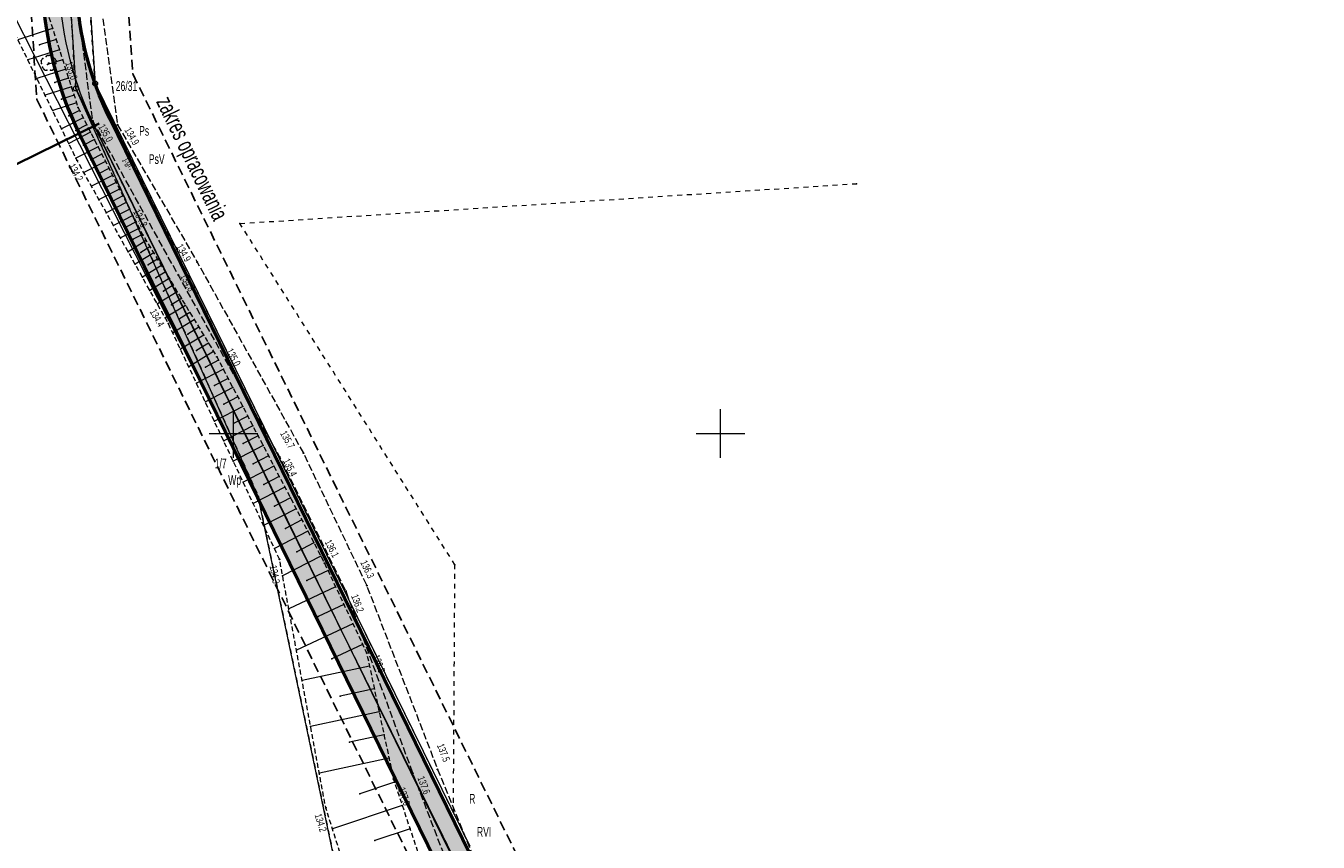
# Model space of a CAD drawing. Extents: x 6456700 to 6518119, y 5963420 to 5980059.
# Tile 248 of 256: x 6512397 to 6512530, y 5966657 to 5966741. Entities that reach past the tile are written whole.
import ezdxf
from ezdxf.enums import TextEntityAlignment as Align

# ---------------------------------------------------------------- set-up
doc = ezdxf.new("R2010")
doc.units = 0
doc.header["$MEASUREMENT"] = 0
doc.set_wipeout_variables(frame=1)
for name, pattern in [('L_0_03', [1, 0.5, -0.5]), ('L_0_04', [1.5, 1, -0.5]), ('L_0_52', [1, 0.75, -0.25]), ('L_0_5A', [0.75, 0.5, -0.25])]:
    doc.linetypes.add(name, pattern=pattern)
doc.layers.get('0').update_dxf_attribs({"color": 2, "linetype": 'CONTINUOUS', "lineweight": 5})
for name, color, linetype, lineweight in [('000_Inne__niezydentyfikowane_', 7, 'CONTINUOUS', 18), ('18mm Kreska ciągła', 7, 'CONTINUOUS', 18), ('202_punkt_graniczny', 7, 'CONTINUOUS', 18), ('203_punkt_graniczny', 7, 'CONTINUOUS', 18), ('209_oznaczenie_konturu_klasyfikacyjnego', 96, 'CONTINUOUS', 18), ('210_oznaczenie_konturu_uzytku_gruntowego', 96, 'CONTINUOUS', 18), ('211_numer_dzialki_ewidencyjnej', 7, 'CONTINUOUS', 18), ('218_kontur_uzytku_gruntowego', 96, 'L_0_03', 18), ('219_dzialka_ewidencyjna', 7, 'CONTINUOUS', 18), ('35mm Ciągła', 7, 'CONTINUOUS', 35), ('50mm Kreska ciągła', 7, 'CONTINUOUS', 50), ('9mm Kreska ciągła', 252, 'CONTINUOUS', 9), ('drzewo_lisciaste', 7, 'CONTINUOUS', 18), ('jezdnia', 7, 'CONTINUOUS', 18), ('jezdnia_Atr17', 7, 'CONTINUOUS', 18), ('pikieta_naturalna', 7, 'CONTINUOUS', 18), ('pikieta_naturalna_Atr2', 7, 'CONTINUOUS', 18), ('siatka_krzyrzy', 7, 'CONTINUOUS', 18), ('skarpa_nieumocniona', 7, 'CONTINUOUS', 18), ('Zakres', 7, 'CONTINUOUS', 18)]:
    doc.layers.add(name, color=color, linetype=linetype, lineweight=lineweight)
doc.styles.get("Standard").update_dxf_attribs({"font": 'txt', "width": 0.75})

# ---------------------------------------------------------------- blocks, each defined once
blk = doc.blocks.new('EGPG_N')
at = {"color": 0, "linetype": 'Continuous', "lineweight": 13}
blk.add_wipeout([(0, -0.5), (0.25, -0.43), (0.43, -0.25), (0.5, 0), (0.43, 0.25), (0.25, 0.43), (0, 0.5), (-0.25, 0.43), (-0.43, 0.25), (-0.5, 0), (-0.43, -0.25), (-0.25, -0.43)], dxfattribs=at)
at = {"linetype": 'Continuous', "lineweight": 13}
blk.add_hatch(color=0, dxfattribs=at).paths.add_polyline_path([(0, -0.1, 1), (0, 0.1, 1)])
at = {"color": 0, "linetype": 'Continuous', "lineweight": 13}
blk.add_circle((0, 0), 0.1, dxfattribs=at)
blk = doc.blocks.new('mdcp_nowa')
at = {"layer": '203_punkt_graniczny', "linetype": 'Continuous', "lineweight": 18, "true_color": 0x000000}
blk.add_hatch(color=18, dxfattribs=at).paths.add_polyline_path([(6495153.98, 5983144.16, 1), (6495153.98, 5983144.25, 1)])
at = {"layer": 'drzewo_lisciaste', "linetype": 'Continuous', "lineweight": 18, "true_color": 0x009900}
blk.add_hatch(color=94, dxfattribs=at).paths.add_polyline_path([(6495131.01, 5983188, 1), (6495131.01, 5983188.1, 1)])
at = {"layer": 'pikieta_naturalna', "linetype": 'Continuous', "lineweight": 18, "true_color": 0x000000}
for points in [[(6495134.02, 5983183.46, 1), (6495134.02, 5983183.54, 1)], [(6495135.54, 5983182.08, 1), (6495135.54, 5983182.17, 1)], [(6495138.07, 5983181.69, 1), (6495138.07, 5983181.78, 1)], [(6495133.93, 5983178, 1), (6495133.93, 5983178.09, 1)], [(6495140.69, 5983170.33, 1), (6495140.69, 5983170.42, 1)], [(6495146.27, 5983167.58, 1), (6495146.27, 5983167.67, 1)], [(6495144.33, 5983166.22, 1), (6495144.33, 5983166.31, 1)], [(6495143.3, 5983161.26, 1), (6495143.3, 5983161.36, 1)], [(6495148.28, 5983157.84, 1), (6495148.28, 5983157.93, 1)], [(6495154.76, 5983147.54, 1), (6495154.76, 5983147.62, 1)], [(6495157.18, 5983147.95, 1), (6495157.18, 5983148.04, 1)], [(6495154.72, 5983137.04, 1), (6495154.72, 5983137.13, 1)], [(6495159.34, 5983136.66, 1), (6495159.34, 5983136.75, 1)], [(6495161.55, 5983133.79, 1), (6495161.55, 5983133.88, 1)], [(6495163.68, 5983134.34, 1), (6495163.68, 5983134.43, 1)], [(6495163.67, 5983127.44, 1), (6495163.67, 5983127.53, 1)], [(6495170.96, 5983115.46, 1), (6495170.96, 5983115.55, 1)], [(6495166.42, 5983114.46, 1), (6495166.42, 5983114.54, 1)], [(6495168.43, 5983115.04, 1), (6495168.43, 5983115.13, 1)], [(6495159.47, 5983111.54, 1), (6495159.47, 5983111.62, 1)]]:
    blk.add_hatch(color=18, dxfattribs=at).paths.add_polyline_path(points)
blk.add_point((6495213.97, 5983175.67))
at = {"layer": '000_Inne__niezydentyfikowane_', "linetype": 'Continuous', "lineweight": 18, "flags": 128}
for points in [[(6495131.41, 5983191.61), (6495127.85, 5983190.46)], [(6495131.77, 5983190.49), (6495130.07, 5983189.94)], [(6495132.12, 5983189.42), (6495128.87, 5983188.38)], [(6495132.44, 5983188.4), (6495130.89, 5983187.91)], [(6495132.76, 5983187.43), (6495129.8, 5983186.48)], [(6495133.34, 5983185.62), (6495130.64, 5983184.76)], [(6495133.05, 5983186.51), (6495131.64, 5983186.05)], [(6495133.61, 5983184.78), (6495132.32, 5983184.36)], [(6495133.87, 5983183.97), (6495131.42, 5983183.18)], [(6495134.17, 5983183.2), (6495133.07, 5983182.63)], [(6495134.55, 5983182.45), (6495132.33, 5983181.32)], [(6495134.93, 5983181.71), (6495133.81, 5983181.14)], [(6495135.31, 5983180.96), (6495133.07, 5983179.81)], [(6495135.7, 5983180.2), (6495134.57, 5983179.63)], [(6495136.08, 5983179.45), (6495133.81, 5983178.3)], [(6495136.83, 5983177.96), (6495134.61, 5983176.83)], [(6495136.46, 5983178.7), (6495135.33, 5983178.13)], [(6495137.57, 5983176.52), (6495135.4, 5983175.42)], [(6495137.2, 5983177.24), (6495136.11, 5983176.68)], [(6495138.29, 5983175.11), (6495136.18, 5983174.04)], [(6495137.93, 5983175.81), (6495136.86, 5983175.26)], [(6495138.98, 5983173.73), (6495136.93, 5983172.69)], [(6495138.64, 5983174.42), (6495137.6, 5983173.89)], [(6495139.66, 5983172.4), (6495137.66, 5983171.38)], [(6495139.33, 5983173.06), (6495138.31, 5983172.55)], [(6495140.33, 5983171.09), (6495138.38, 5983170.1)], [(6495140, 5983171.74), (6495139.01, 5983171.24)], [(6495141.03, 5983169.83), (6495139.17, 5983168.69)], [(6495140.65, 5983170.45), (6495139.69, 5983169.96)], [(6495141.8, 5983168.56), (6495139.89, 5983167.4)], [(6495141.41, 5983169.19), (6495140.47, 5983168.62)], [(6495142.59, 5983167.26), (6495140.63, 5983166.07)], [(6495142.19, 5983167.91), (6495141.23, 5983167.33)], [(6495143.4, 5983165.93), (6495141.4, 5983164.71)], [(6495142.99, 5983166.6), (6495142, 5983166)], [(6495144.22, 5983164.56), (6495142.18, 5983163.32)], [(6495143.81, 5983165.25), (6495142.8, 5983164.63)], [(6495145.07, 5983163.16), (6495142.98, 5983161.89)], [(6495144.65, 5983163.87), (6495143.61, 5983163.24)], [(6495145.97, 5983161.7), (6495143.75, 5983160.35)], [(6495145.51, 5983162.44), (6495144.45, 5983161.79)], [(6495146.44, 5983160.92), (6495145.29, 5983160.22)], [(6495146.93, 5983160.12), (6495144.54, 5983158.67)], [(6495147.43, 5983159.29), (6495146.2, 5983158.53)], [(6495147.95, 5983158.43), (6495145.39, 5983156.87)], [(6495148.95, 5983156.61), (6495146.19, 5983155.18)], [(6495148.46, 5983157.54), (6495147.11, 5983156.83)], [(6495149.43, 5983155.68), (6495148.04, 5983154.95)], [(6495149.93, 5983154.73), (6495147.1, 5983153.25)], [(6495150.43, 5983153.77), (6495149, 5983153.02)], [(6495150.94, 5983152.8), (6495148.03, 5983151.28)], [(6495151.45, 5983151.81), (6495149.98, 5983151.04)], [(6495151.98, 5983150.81), (6495148.99, 5983149.25)], [(6495152.51, 5983149.79), (6495150.99, 5983149)], [(6495153.04, 5983148.77), (6495149.97, 5983147.16)], [(6495153.59, 5983147.72), (6495152.03, 5983146.91)], [(6495154.14, 5983146.67), (6495150.98, 5983145.02)], [(6495155.27, 5983144.51), (6495152.02, 5983142.81)], [(6495154.7, 5983145.59), (6495153.1, 5983144.76)], [(6495155.84, 5983143.41), (6495154.2, 5983142.55)], [(6495156.42, 5983142.29), (6495153.09, 5983140.55)], [(6495157.02, 5983141.15), (6495155.33, 5983140.27)], [(6495157.62, 5983139.99), (6495154.19, 5983138.2)], [(6495158.26, 5983138.78), (6495156.5, 5983137.86)], [(6495158.96, 5983137.43), (6495155.04, 5983135.38)], [(6495159.7, 5983135.93), (6495157.51, 5983134.91)], [(6495160.48, 5983134.28), (6495155.66, 5983132.02)], [(6495161.33, 5983132.46), (6495158.69, 5983131.22)], [(6495162.26, 5983130.48), (6495156.46, 5983127.75)], [(6495163.26, 5983128.35), (6495160.08, 5983126.86)], [(6495163.96, 5983126.11), (6495157.04, 5983124.64)], [(6495164.45, 5983123.78), (6495160.96, 5983123.04)], [(6495164.95, 5983121.42), (6495157.91, 5983119.93)], [(6495165.46, 5983119.05), (6495161.91, 5983118.3)], [(6495165.97, 5983116.65), (6495158.81, 5983115.13)], [(6495166.52, 5983114.21), (6495162.97, 5983113.02)], [(6495167.32, 5983111.82), (6495160.15, 5983109.42)], [(6495168.13, 5983109.41), (6495164.52, 5983108.2)]]:
    blk.add_lwpolyline(points, dxfattribs=at)
at = {"layer": '000_Inne__niezydentyfikowane_'}
for p in [(6495131.41, 5983191.61), (6495130.07, 5983189.94), (6495131.77, 5983190.49), (6495128.87, 5983188.38), (6495132.12, 5983189.42), (6495132.44, 5983188.4), (6495130.89, 5983187.91), (6495132.76, 5983187.43), (6495129.8, 5983186.48), (6495131.64, 5983186.05), (6495133.05, 5983186.51), (6495133.34, 5983185.62), (6495130.64, 5983184.76), (6495132.32, 5983184.36), (6495133.61, 5983184.78), (6495131.42, 5983183.18), (6495133.87, 5983183.97), (6495134.17, 5983183.2), (6495133.07, 5983182.63), (6495134.55, 5983182.45), (6495134.93, 5983181.71), (6495132.33, 5983181.32), (6495133.81, 5983181.14), (6495135.31, 5983180.96), (6495135.7, 5983180.2), (6495133.07, 5983179.81), (6495134.57, 5983179.63), (6495136.08, 5983179.45), (6495133.81, 5983178.3), (6495135.33, 5983178.13), (6495136.46, 5983178.7), (6495136.83, 5983177.96), (6495134.61, 5983176.83), (6495136.11, 5983176.68), (6495137.2, 5983177.24), (6495137.57, 5983176.52), (6495135.4, 5983175.42), (6495136.86, 5983175.26), (6495137.93, 5983175.81), (6495138.29, 5983175.11), (6495136.18, 5983174.04), (6495137.6, 5983173.89), (6495138.64, 5983174.42), (6495138.98, 5983173.73), (6495136.93, 5983172.69), (6495138.31, 5983172.55), (6495139.33, 5983173.06), (6495139.66, 5983172.4), (6495137.66, 5983171.38), (6495139.01, 5983171.24), (6495140, 5983171.74), (6495140.33, 5983171.09), (6495138.38, 5983170.1), (6495139.69, 5983169.96), (6495140.65, 5983170.45), (6495141.03, 5983169.83), (6495139.17, 5983168.69), (6495140.47, 5983168.62), (6495141.41, 5983169.19), (6495141.8, 5983168.56), (6495139.89, 5983167.4), (6495141.23, 5983167.33), (6495142.19, 5983167.91), (6495142.59, 5983167.26), (6495140.63, 5983166.07), (6495142, 5983166), (6495142.99, 5983166.6), (6495143.4, 5983165.93), (6495141.4, 5983164.71), (6495142.8, 5983164.63), (6495143.81, 5983165.25), (6495144.22, 5983164.56), (6495142.18, 5983163.32), (6495143.61, 5983163.24), (6495144.65, 5983163.87), (6495145.07, 5983163.16), (6495142.98, 5983161.89), (6495144.45, 5983161.79), (6495145.51, 5983162.44), (6495145.97, 5983161.7), (6495143.75, 5983160.35), (6495146.44, 5983160.92), (6495145.29, 5983160.22), (6495146.93, 5983160.12), (6495147.43, 5983159.29), (6495144.54, 5983158.67), (6495146.2, 5983158.53), (6495147.95, 5983158.43), (6495145.39, 5983156.87), (6495147.11, 5983156.83), (6495148.46, 5983157.54), (6495148.95, 5983156.61), (6495146.19, 5983155.18), (6495149.43, 5983155.68), (6495148.04, 5983154.95), (6495149.93, 5983154.73), (6495150.43, 5983153.77), (6495147.1, 5983153.25), (6495149, 5983153.02), (6495150.94, 5983152.8), (6495148.03, 5983151.28), (6495149.98, 5983151.04), (6495151.45, 5983151.81), (6495151.98, 5983150.81), (6495152.51, 5983149.79), (6495148.99, 5983149.25), (6495150.99, 5983149), (6495153.04, 5983148.77), (6495149.97, 5983147.16), (6495153.59, 5983147.72), (6495152.03, 5983146.91), (6495154.14, 5983146.67), (6495150.98, 5983145.02), (6495153.1, 5983144.76), (6495154.7, 5983145.59), (6495155.27, 5983144.51), (6495155.84, 5983143.41), (6495152.02, 5983142.81), (6495154.2, 5983142.55), (6495156.42, 5983142.29), (6495153.09, 5983140.55), (6495157.02, 5983141.15), (6495155.33, 5983140.27), (6495157.62, 5983139.99), (6495154.19, 5983138.2), (6495156.5, 5983137.86), (6495158.26, 5983138.78), (6495158.96, 5983137.43), (6495155.04, 5983135.38), (6495159.7, 5983135.93), (6495157.51, 5983134.91), (6495160.48, 5983134.28), (6495161.33, 5983132.46), (6495155.66, 5983132.02), (6495158.69, 5983131.22), (6495162.26, 5983130.48), (6495156.46, 5983127.75), (6495163.26, 5983128.35), (6495160.08, 5983126.86), (6495163.96, 5983126.11), (6495157.04, 5983124.64), (6495164.45, 5983123.78), (6495160.96, 5983123.04), (6495164.95, 5983121.42), (6495157.91, 5983119.93), (6495161.91, 5983118.3), (6495165.46, 5983119.05), (6495165.97, 5983116.65), (6495158.81, 5983115.13), (6495166.52, 5983114.21), (6495162.97, 5983113.02), (6495167.32, 5983111.82), (6495160.15, 5983109.42), (6495168.13, 5983109.41), (6495164.52, 5983108.2)]:
    blk.add_point(p, dxfattribs=at)
at = {"layer": '202_punkt_graniczny', "color": 7, "linetype": 'Continuous', "lineweight": 18}
for centre in [(6495133.8, 5983185.45), (6495135.78, 5983185.97)]:
    blk.add_circle(centre, 0.25, dxfattribs=at)
at = {"layer": '202_punkt_graniczny'}
for p in [(6495135.78, 5983185.97), (6495133.8, 5983185.45), (6495152.54, 5983143.54)]:
    blk.add_point(p, dxfattribs=at)
at = {"layer": '203_punkt_graniczny', "color": 7, "linetype": 'Continuous', "lineweight": 18}
blk.add_circle((6495153.98, 5983144.2), 0.045, dxfattribs=at)
at = {"layer": '203_punkt_graniczny'}
blk.add_point((6495153.98, 5983144.2), dxfattribs=at)
at = {"layer": '218_kontur_uzytku_gruntowego', "lineweight": 18, "flags": 128}
for points in [[(6495133.8, 5983185.45), (6495128.68, 5983264.25)], [(6495135.78, 5983185.97), (6495130.6, 5983264.36)], [(6495172.58, 5983111.09), (6495135.78, 5983185.97)], [(6495133.8, 5983185.45), (6495152.54, 5983143.54)], [(6495153.98, 5983144.2), (6495133.8, 5983185.45)], [(6495150.66, 5983171.58), (6495213.97, 5983175.67)], [(6495172.74, 5983136.52), (6495150.66, 5983171.58)], [(6495152.54, 5983143.54), (6495178.61, 5983019.23)], [(6495187.44, 5983076.36), (6495153.98, 5983144.2)], [(6495172.58, 5983111.09), (6495172.74, 5983136.52)], [(6495174.28, 5983107.63), (6495172.58, 5983111.09)]]:
    blk.add_lwpolyline(points, dxfattribs=at)
at = {"layer": '218_kontur_uzytku_gruntowego'}
for p in [(6495135.78, 5983185.97), (6495135.78, 5983185.97), (6495135.78, 5983185.97), (6495135.78, 5983185.97), (6495133.8, 5983185.45), (6495133.8, 5983185.45), (6495133.8, 5983185.45), (6495133.8, 5983185.45), (6495133.8, 5983185.45), (6495133.8, 5983185.45), (6495133.8, 5983185.45), (6495133.8, 5983185.45), (6495150.66, 5983171.58), (6495150.66, 5983171.58), (6495150.66, 5983171.58), (6495150.66, 5983171.58), (6495153.98, 5983144.2), (6495153.98, 5983144.2), (6495153.98, 5983144.2), (6495153.98, 5983144.2), (6495172.74, 5983136.52), (6495172.74, 5983136.52), (6495172.74, 5983136.52), (6495172.74, 5983136.52), (6495172.58, 5983111.09), (6495172.58, 5983111.09), (6495172.58, 5983111.09), (6495172.58, 5983111.09), (6495172.58, 5983111.09), (6495172.58, 5983111.09)]:
    blk.add_point(p, dxfattribs=at)
at = {"layer": '219_dzialka_ewidencyjna', "color": 3, "linetype": 'Continuous', "lineweight": 18, "flags": 128}
for points in [[(6495128.68, 5983264.25), (6495133.8, 5983185.45)], [(6495130.6, 5983264.36), (6495135.78, 5983185.97)], [(6495113.51, 5983220.39), (6495152.54, 5983143.54)], [(6495135.78, 5983185.97), (6495174.28, 5983107.63)], [(6495133.8, 5983185.45), (6495153.98, 5983144.2)], [(6495152.54, 5983143.54), (6495133.8, 5983185.45)], [(6495178.61, 5983019.23), (6495152.54, 5983143.54)], [(6495187.44, 5983076.36), (6495153.98, 5983144.2)]]:
    blk.add_lwpolyline(points, dxfattribs=at)
at = {"layer": '219_dzialka_ewidencyjna', "color": 3}
for p in [(6495135.78, 5983185.97), (6495135.78, 5983185.97), (6495133.8, 5983185.45), (6495133.8, 5983185.45), (6495133.8, 5983185.45), (6495133.8, 5983185.45), (6495153.98, 5983144.2), (6495153.98, 5983144.2)]:
    blk.add_point(p, dxfattribs=at)
at = {"layer": 'drzewo_lisciaste', "color": 94, "linetype": 'Continuous', "lineweight": 18}
blk.add_circle((6495131.01, 5983188.05), 0.05, dxfattribs=at)
at = {"layer": 'drzewo_lisciaste', "color": 94, "linetype": 'Continuous', "lineweight": 13}
for centre, start, end in [((6495130.63, 5983188.17), 121.308, 202.548), ((6495131.01, 5983188.45), 49.272, 130.728), ((6495131.39, 5983188.17), 337.452, 58.692), ((6495130.77, 5983187.73), 193.221, 274.871), ((6495131.25, 5983187.73), 265.129, 346.779)]:
    blk.add_arc(centre, 0.4, start, end, dxfattribs=at)
at = {"layer": 'drzewo_lisciaste'}
for p in [(6495130.25, 5983188.3), (6495130.42, 5983188.52), (6495130.75, 5983188.75), (6495131.01, 5983188.85), (6495131.27, 5983188.75), (6495131.6, 5983188.52), (6495131.77, 5983188.3), (6495130.26, 5983188.02), (6495130.39, 5983187.63), (6495130.54, 5983187.4), (6495130.81, 5983187.33), (6495131.01, 5983188.05), (6495131.21, 5983187.33), (6495131.48, 5983187.4), (6495131.63, 5983187.63), (6495131.76, 5983188.02)]:
    blk.add_point(p, dxfattribs=at)
at = {"layer": 'jezdnia', "color": 7, "linetype": 'L_0_52', "lineweight": 18, "flags": 128}
blk.add_lwpolyline([(6495195.83, 5982978.97), (6495200.77, 5982990.52), (6495203.76, 5983005.28), (6495200.35, 5983025.82), (6495193.24, 5983036.29), (6495189.14, 5983049.6), (6495185.12, 5983067.8), (6495183.17, 5983077.08), (6495178.19, 5983089.73), (6495174.64, 5983098.86), (6495168.43, 5983115.09), (6495161.55, 5983133.83), (6495154.76, 5983147.58), (6495144.33, 5983166.27), (6495135.54, 5983182.13), (6495131.43, 5983212.99), (6495131.68, 5983233.26), (6495131.46, 5983243.99), (6495128.32, 5983280.81), (6495127.29, 5983298.52), (6495124.19, 5983336.19), (6495123.5, 5983344), (6495121.28, 5983367.92), (6495119.64, 5983396.13), (6495116.73, 5983412.76), (6495117.19, 5983441.35), (6495116.43, 5983457.42), (6495115.48, 5983476.53), (6495115.11, 5983482.62), (6495112.3, 5983484.4), (6495091.45, 5983481.81), (6495091.37, 5983484.19), (6495109.96, 5983486.92), (6495113.25, 5983490.41), (6495113.24, 5983503.43), (6495112.69, 5983521.82), (6495113.13, 5983545.8), (6495113.51, 5983566.95), (6495116.02, 5983585), (6495118.4, 5983609.28), (6495123.42, 5983650.06), (6495131.2, 5983686.54), (6495140.07, 5983719.72), (6495146.41, 5983753.33), (6495149.05, 5983763.24), (6495154.18, 5983776.85), (6495160.67, 5983784.68), (6495175.29, 5983798.4), (6495197.26, 5983816.17), (6495217.4, 5983831.86), (6495238.65, 5983846.53), (6495263.72, 5983869.02), (6495276.39, 5983884.8), (6495285.32, 5983901), (6495289.2, 5983910.41), (6495292.89, 5983924.2), (6495294.78, 5983930.12), (6495299.2, 5983944.93), (6495304.61, 5983964.52), (6495307.5, 5983979.46), (6495307.59, 5983992.22), (6495306.46, 5984009.09), (6495305.69, 5984028.3), (6495305.67, 5984038.17), (6495300.99, 5984057.07), (6495297.28, 5984082.3), (6495291.79, 5984107.54), (6495288.36, 5984130.45), (6495280.64, 5984151.56), (6495274.64, 5984171.22), (6495270.98, 5984181.26), (6495273.99, 5984181.03), (6495276.87, 5984171.8), (6495283.5, 5984152.14), (6495291.35, 5984131.82), (6495294.78, 5984110.77), (6495299.68, 5984081.31), (6495303.27, 5984060.79), (6495332.62, 5984062.58), (6495350.78, 5984065.69), (6495352.73, 5984070.57), (6495357.63, 5984062.1), (6495352.37, 5984062.87), (6495334.16, 5984059.86), (6495303.89, 5984056.79), (6495307.64, 5984045.46), (6495309.06, 5984037.47), (6495310.62, 5984029.01), (6495312.95, 5983997.49), (6495310.44, 5983991.82), (6495310.09, 5983979.31), (6495307.08, 5983963.82), (6495301.68, 5983944.67), (6495295.97, 5983923.79), (6495292.77, 5983913.71), (6495290.13, 5983906.38), (6495284.32, 5983893.37), (6495278.05, 5983883.04), (6495264.46, 5983865.44), (6495239.09, 5983842.69), (6495219.23, 5983829.73), (6495216.93, 5983819.97), (6495223.58, 5983813.84), (6495228.16, 5983809.41), (6495224.21, 5983807.55), (6495214.94, 5983813.05), (6495207.87, 5983817.5), (6495201.24, 5983815.27), (6495178.34, 5983796.41), (6495165.6, 5983786.15), (6495159.73, 5983777.73), (6495154.77, 5983771.17), (6495151.16, 5983759.97), (6495150.26, 5983749.93), (6495142.6, 5983719.51), (6495134.42, 5983684.95), (6495127.4, 5983650.76), (6495120.08, 5983602.2), (6495117.42, 5983578.29), (6495115.94, 5983567.9), (6495115.38, 5983544.13), (6495115.07, 5983520.98), (6495115.65, 5983504.52), (6495116.24, 5983490.91), (6495120.25, 5983487.29), (6495126.33, 5983487.84), (6495143.65, 5983489.58), (6495144.46, 5983486.94), (6495127.88, 5983485.15), (6495121.64, 5983482.36), (6495118.37, 5983476.22), (6495119.55, 5983458.22), (6495119.45, 5983441.1), (6495120.18, 5983413.18), (6495121.99, 5983405.13), (6495126.07, 5983403.29), (6495130.48, 5983403.23), (6495129.73, 5983399.77), (6495124.35, 5983396.96), (6495123.73, 5983368.04), (6495126.63, 5983336.2), (6495129.59, 5983298.85), (6495131.1, 5983280.79), (6495133, 5983262.8), (6495134.25, 5983243.51), (6495134.8, 5983233.03), (6495133.67, 5983213.6), (6495138.07, 5983181.73), (6495146.27, 5983167.62), (6495157.18, 5983147.99), (6495163.68, 5983134.39), (6495170.96, 5983115.51), (6495175.46, 5983104.48), (6495181.17, 5983100.74), (6495199.93, 5983101.55), (6495199.17, 5983099.07), (6495182.34, 5983097.53), (6495180.35, 5983094.32), (6495185.39, 5983081.2), (6495192.07, 5983052.44), (6495195.58, 5983038.04), (6495198.53, 5983033.23), (6495203.76, 5983025.83), (6495206.13, 5983003.89), (6495202.54, 5982989.27), (6495201.18, 5982984.38), (6495199.22, 5982977.33), (6495199.31, 5982965.37), (6495200.17, 5982948.62), (6495203.01, 5982926.24), (6495205.43, 5982907.13), (6495210.02, 5982873.53), (6495214.31, 5982847.66), (6495217.75, 5982836.69), (6495222.16, 5982822), (6495228.36, 5982806.97), (6495230.37, 5982804.25), (6495235.28, 5982800.03), (6495240.12, 5982797.03), (6495226.36, 5982801.25), (6495225.42, 5982799.59), (6495224.16, 5982791.52), (6495222.71, 5982778.54), (6495222.21, 5982760.62), (6495221.26, 5982748.78), (6495217.72, 5982722.5), (6495220.89, 5982699.43), (6495222.63, 5982688.01), (6495226.82, 5982681.43), (6495232.44, 5982678.09), (6495238.57, 5982677.74), (6495238.58, 5982674.2), (6495234.94, 5982674.18), (6495222.7, 5982675.95), (6495211.13, 5982675.67), (6495203.44, 5982672.24), (6495190.56, 5982660.85), (6495183.64, 5982651.87), (6495180.18, 5982645.51), (6495176.56, 5982638.14), (6495173.06, 5982629.9), (6495169.79, 5982622.28), (6495168.95, 5982621.1), (6495167.1, 5982622.09), (6495169.54, 5982629.99), (6495175.88, 5982643.52), (6495181.21, 5982652.88), (6495188.25, 5982661.9), (6495200.25, 5982673.34), (6495211.64, 5982680.53), (6495218.14, 5982692.06), (6495218.39, 5982699.72), (6495215.1, 5982723.62), (6495216.08, 5982729.8), (6495218.41, 5982743.49), (6495220.09, 5982761.04), (6495220.41, 5982779.3), (6495221.74, 5982791.03), (6495222.5, 5982799.07), (6495220.92, 5982803.86), (6495210.51, 5982812.59), (6495206.38, 5982817.94), (6495202.5, 5982823.86), (6495197.41, 5982834.99), (6495191.07, 5982840.79), (6495178.96, 5982851.25), (6495180.72, 5982852.83), (6495192.33, 5982842.82), (6495193.9, 5982841.49), (6495196.29, 5982839.47), (6495200.7, 5982838.43), (6495206.86, 5982825.62), (6495210.11, 5982820.87), (6495214.26, 5982814.71), (6495221.36, 5982809.09), (6495224.36, 5982806.84), (6495223.38, 5982810.9), (6495218.5, 5982823.84), (6495214.57, 5982836.22), (6495211.53, 5982847.15), (6495206.8, 5982872.08), (6495202.64, 5982906.51), (6495199.04, 5982926.21), (6495196.67, 5982948.55), (6495195.68, 5982964.58)], close=True, dxfattribs=at)
at = {"layer": 'jezdnia'}
for p in [(6495135.54, 5983182.13), (6495138.07, 5983181.73), (6495146.27, 5983167.62), (6495144.33, 5983166.27), (6495154.76, 5983147.58), (6495157.18, 5983147.99), (6495161.55, 5983133.83), (6495163.68, 5983134.39), (6495170.96, 5983115.51), (6495168.43, 5983115.09)]:
    blk.add_point(p, dxfattribs=at)
at = {"layer": 'pikieta_naturalna', "color": 7, "linetype": 'Continuous', "lineweight": 18}
for centre in [(6495134.02, 5983183.5), (6495135.54, 5983182.13), (6495138.07, 5983181.73), (6495133.93, 5983178.05), (6495140.69, 5983170.38), (6495146.27, 5983167.62), (6495144.33, 5983166.27), (6495143.3, 5983161.31), (6495148.28, 5983157.89), (6495154.76, 5983147.58), (6495157.18, 5983147.99), (6495154.72, 5983137.09), (6495159.34, 5983136.7), (6495161.55, 5983133.83), (6495163.68, 5983134.39), (6495163.67, 5983127.48), (6495170.96, 5983115.51), (6495166.42, 5983114.5), (6495168.43, 5983115.09), (6495159.47, 5983111.58)]:
    blk.add_circle(centre, 0.045, dxfattribs=at)
at = {"layer": 'pikieta_naturalna'}
for p in [(6495134.02, 5983183.5), (6495135.54, 5983182.13), (6495138.07, 5983181.73), (6495133.93, 5983178.05), (6495140.69, 5983170.38), (6495146.27, 5983167.62), (6495144.33, 5983166.27), (6495143.3, 5983161.31), (6495148.28, 5983157.89), (6495154.76, 5983147.58), (6495157.18, 5983147.99), (6495154.72, 5983137.09), (6495159.34, 5983136.7), (6495161.55, 5983133.83), (6495163.68, 5983134.39), (6495163.67, 5983127.48), (6495170.96, 5983115.51), (6495166.42, 5983114.5), (6495168.43, 5983115.09), (6495159.47, 5983111.58)]:
    blk.add_point(p, dxfattribs=at)
at = {"layer": 'siatka_krzyrzy', "linetype": 'Continuous', "lineweight": 18, "flags": 128}
for points in [[(6495150, 5983147.5), (6495150, 5983152.5)], [(6495200, 5983147.5), (6495200, 5983152.5)], [(6495147.5, 5983150), (6495152.5, 5983150)], [(6495197.5, 5983150), (6495202.5, 5983150)]]:
    blk.add_lwpolyline(points, dxfattribs=at)
at = {"layer": 'skarpa_nieumocniona', "color": 7, "linetype": 'L_0_5A', "lineweight": 18, "flags": 128}
blk.add_lwpolyline([(6495217.65, 5982814.39), (6495212.8, 5982822.34), (6495206.86, 5982825.62), (6495200.7, 5982838.43), (6495195.46, 5982859.44), (6495192.63, 5982871.32), (6495188.85, 5982881.97), (6495183.52, 5982886.94), (6495176.14, 5982900.76), (6495180, 5982904.6), (6495179.15, 5982911.71), (6495175.72, 5982920.63), (6495175.98, 5982930.29), (6495180.63, 5982930.17), (6495180.83, 5982936.86), (6495177.45, 5982936.98), (6495177.48, 5982938.07), (6495176.61, 5982948.59), (6495174.13, 5982984.91), (6495177.26, 5983009.97), (6495168.41, 5983061.47), (6495162.99, 5983082.43), (6495163.97, 5983097.34), (6495159.47, 5983111.58), (6495154.72, 5983137.09), (6495143.3, 5983161.31), (6495133.93, 5983178.05), (6495127.78, 5983190.6), (6495121.74, 5983201), (6495109.97, 5983223.74), (6495115.06, 5983236.61), (6495123.33, 5983219.43), (6495128.48, 5983200.73), (6495134.02, 5983183.5), (6495140.69, 5983170.38), (6495148.28, 5983157.89), (6495159.34, 5983136.7), (6495163.67, 5983127.48), (6495166.42, 5983114.5), (6495172.48, 5983096.4), (6495178.19, 5983089.73), (6495183.17, 5983077.08), (6495185.12, 5983067.8), (6495189.14, 5983049.6), (6495193.24, 5983036.29), (6495194.86, 5983019.23), (6495194.22, 5983005.35), (6495194.46, 5982985.14), (6495193.02, 5982977.78), (6495193.03, 5982974.24), (6495193.09, 5982968.66), (6495193.64, 5982959.29), (6495195.49, 5982946.34), (6495195.53, 5982929.96), (6495198.39, 5982919.26), (6495200.73, 5982901.53), (6495201.7, 5982891.53), (6495206.08, 5982861.3), (6495209.07, 5982851.75), (6495212.1, 5982842.39), (6495218.5, 5982823.84), (6495223.38, 5982810.9), (6495221.36, 5982809.09)], close=True, dxfattribs=at)
at = {"layer": 'skarpa_nieumocniona'}
for p in [(6495134.02, 5983183.5), (6495134.02, 5983183.5), (6495133.93, 5983178.05), (6495133.93, 5983178.05), (6495140.69, 5983170.38), (6495140.69, 5983170.38), (6495143.3, 5983161.31), (6495143.3, 5983161.31), (6495148.28, 5983157.89), (6495148.28, 5983157.89), (6495154.72, 5983137.09), (6495154.72, 5983137.09), (6495159.34, 5983136.7), (6495159.34, 5983136.7), (6495163.67, 5983127.48), (6495163.67, 5983127.48), (6495166.42, 5983114.5), (6495166.42, 5983114.5), (6495159.47, 5983111.58), (6495159.47, 5983111.58)]:
    blk.add_point(p, dxfattribs=at)
at = {"layer": 'Zakres', "linetype": 'L_0_04', "lineweight": 25, "flags": 128}
blk.add_lwpolyline([(6495113.77, 5985050.22), (6495121.12, 5984877.07), (6495125.76, 5984757.87), (6495129.89, 5984649.81), (6495141.08, 5984611.3), (6495145.77, 5984544.53), (6495147.36, 5984487.27), (6495157.22, 5984392.07), (6495162.95, 5984387.45), (6495180.24, 5984384.16), (6495229.5, 5984386.61), (6495251.65, 5984373.41), (6495258.77, 5984357.12), (6495255.44, 5984330.44), (6495250.77, 5984304.39), (6495252.21, 5984282.78), (6495255.46, 5984256.45), (6495254.94, 5984238.25), (6495266.4, 5984211), (6495277.24, 5984182.33), (6495294.2, 5984133.19), (6495300.94, 5984095.37), (6495313.24, 5984037.69), (6495317.44, 5983978.18), (6495300.35, 5983922.18), (6495282.35, 5983883.38), (6495266.21, 5983862.23), (6495242.03, 5983839.67), (6495211.11, 5983816.86), (6495158.26, 5983772.66), (6495130.6, 5983651.16), (6495116.31, 5983543.43), (6495129.51, 5983346.73), (6495134.58, 5983264.71), (6495139.64, 5983186.97), (6495193.25, 5983077.94), (6495199.2, 5983041.97), (6495206.23, 5983026), (6495208.96, 5983004.88), (6495202.27, 5982979.48), (6495202.42, 5982950.13), (6495209.35, 5982897.38), (6495215.97, 5982850.34), (6495228.6, 5982809.97), (6495226.85, 5982778.82), (6495225.04, 5982750.56), (6495220.26, 5982723.37), (6495226.54, 5982679.97), (6495206.06, 5982669.48), (6495192.68, 5982657.71), (6495184.57, 5982648.65), (6495174.78, 5982624.58), (6495164.23, 5982604.61), (6495150.7, 5982588.3), (6495137.69, 5982582.43), (6495118.26, 5982573.75), (6495100.35, 5982558.42), (6495090.36, 5982544.99), (6495075.87, 5982519.06), (6495060.83, 5982499.68), (6495049.41, 5982485.49), (6495035.07, 5982459.7), (6495006.7, 5982406.64), (6494980.89, 5982351.84), (6494944.35, 5982293.29), (6494925.72, 5982250.11), (6494905.2, 5982190.37), (6494898.43, 5982153.5), (6494879.51, 5982063.89), (6494864.14, 5981992.66), (6494816.93, 5981768.61), (6494777.79, 5981577.7), (6494739.84, 5981394.72), (6494718.65, 5981297.89), (6494716.45, 5981237.31), (6494738.62, 5981208.21), (6494776.48, 5981173.06), (6494817.16, 5981137.44), (6494847.63, 5981109.8), (6494877.39, 5981077.08), (6494912.75, 5981030.55), (6494916.06, 5981014.71), (6494903.86, 5980957.01), (6494916.13, 5980953.51), (6494892.32, 5980927.59), (6494850.7, 5980858.8), (6494806.81, 5980779.89), (6494785.1, 5980753.49), (6494715.22, 5980723.29), (6494679.96, 5980686.78), (6494651.35, 5980651.29), (6494549.14, 5980683.24), (6494511.84, 5980659.66), (6494443.61, 5980630.33), (6494428.78, 5980598.6), (6494431.58, 5980579.46), (6494420.56, 5980549.76), (6494416.45, 5980528.2), (6494403.86, 5980507.16), (6494388.89, 5980482.96), (6494365.32, 5980407.99), (6494335.67, 5980315.15), (6494332.29, 5980297.41), (6494335.1, 5980278.18), (6494347.25, 5980254.84), (6494336.79, 5980250.09), (6494300.04, 5980271.34), (6494320.8, 5980301.43), (6494336.81, 5980349.17), (6494344.85, 5980380.92), (6494360.85, 5980437.13), (6494374.18, 5980476.38), (6494386.14, 5980498.84), (6494403.02, 5980528.52), (6494411.33, 5980563.19), (6494420.84, 5980586.25), (6494420.25, 5980601.11), (6494434.95, 5980635.94), (6494446.75, 5980644.99), (6494465.77, 5980647.27), (6494513.02, 5980669.46), (6494507.85, 5980679.68), (6494547.89, 5980705.83), (6494570.06, 5980691.34), (6494636.17, 5980669.05), (6494706.14, 5980756.86), (6494742.78, 5980772.58), (6494798.53, 5980814.27), (6494826.12, 5980867.97), (6494849.57, 5980908.6), (6494845.35, 5980942.01), (6494853.94, 5980970.83), (6494891.08, 5980960.54), (6494890.11, 5980965.73), (6494903.94, 5981025.69), (6494869.98, 5981070.3), (6494770.97, 5981160.58), (6494728.18, 5981200.64), (6494706.13, 5981229.56), (6494707.94, 5981299.75), (6494728.84, 5981398.1), (6494767.06, 5981580.19), (6494806.17, 5981770.55), (6494854.36, 5981994.76), (6494869.73, 5982065.97), (6494888.61, 5982155.44), (6494891.67, 5982173.95), (6494895.82, 5982197.45), (6494916.38, 5982253.72), (6494935.47, 5982297.95), (6494954.97, 5982331.67), (6494972.09, 5982356.64), (6494997.76, 5982411.14), (6495026.29, 5982464.48), (6495041.09, 5982491.09), (6495052.99, 5982505.88), (6495067.51, 5982524.6), (6495081.94, 5982550.43), (6495092.99, 5982565.28), (6495112.86, 5982582.29), (6495133.59, 5982591.55), (6495144.48, 5982596.46), (6495155.87, 5982610.19), (6495165.7, 5982628.8), (6495175.96, 5982654.03), (6495185.62, 5982664.83), (6495200.4, 5982677.82), (6495212.49, 5982688.04), (6495209.64, 5982723.43), (6495215.22, 5982750.57), (6495216.87, 5982779.54), (6495218.31, 5982809.31), (6495206.86, 5982847.92), (6495199.44, 5982894.74), (6495192.11, 5982948.71), (6495190.16, 5982979.24), (6495183.47, 5983075.16), (6495129.79, 5983184.34), (6495124.6, 5983264.07), (6495119.53, 5983346.09), (6495106.27, 5983543.75), (6495120.74, 5983652.9), (6495148.75, 5983779.42), (6495204.15, 5983826.04), (6495273.41, 5983889.36), (6495288.53, 5983927.42), (6495300.83, 5983964.69), (6495303.91, 5983980.14), (6495301.32, 5984039.55), (6495291.1, 5984093.63), (6495284.5, 5984130.67), (6495267.84, 5984178.93), (6495257.12, 5984207.3), (6495244.96, 5984236.19), (6495244.79, 5984255.42), (6495242.25, 5984281.97), (6495240.71, 5984304.95), (6495245.55, 5984331.94), (6495248.51, 5984355.64), (6495243.77, 5984366.47), (6495226.98, 5984376.47), (6495179.54, 5984374.12), (6495158.61, 5984378.09), (6495147.7, 5984386.91), (6495137.38, 5984486.61), (6495135.78, 5984544.04), (6495131.18, 5984609.54), (6495119.95, 5984648.2), (6495115.76, 5984757.49), (6495111.12, 5984876.67), (6495103.73, 5985050.93), (6495109.36, 5985081.73), (6495120.41, 5985085.88)], close=True, dxfattribs=at)
at = {"layer": 'Zakres'}
for p in [(6495139.64, 5983186.97), (6495129.79, 5983184.34)]:
    blk.add_point(p, dxfattribs=at)
at = {"layer": '209_oznaczenie_konturu_klasyfikacyjnego', "lineweight": 20, "width": 0.66}
for s, p in [('PsV', (6495141.3, 5983178.7)), ('Wp', (6495149.45, 5983145.74)), ('RVI', (6495175, 5983109.6))]:
    blk.add_text(s, height=1, dxfattribs=at).set_placement(p, align=Align.TOP_LEFT)
at = {"layer": '210_oznaczenie_konturu_uzytku_gruntowego', "lineweight": 20, "width": 0.66}
for s, p in [('Ps', (6495140.3, 5983181.6)), ('R', (6495174.2, 5983113))]:
    blk.add_text(s, height=1, dxfattribs=at).set_placement(p, align=Align.TOP_LEFT)
at = {"layer": '211_numer_dzialki_ewidencyjnej', "color": 7, "lineweight": 20, "width": 0.66}
blk.add_text('26/31', height=1, dxfattribs=at).set_placement((6495137.9, 5983186.2), align=Align.TOP_LEFT)
at = {"layer": '211_numer_dzialki_ewidencyjnej', "lineweight": 20, "width": 0.66}
blk.add_text('1/7', height=1, dxfattribs=at).set_placement((6495148.06, 5983147.43), align=Align.TOP_LEFT)
at = {"layer": 'jezdnia_Atr17', "color": 7, "lineweight": 15, "width": 0.66}
blk.add_text('j.gr.', height=0.75, rotation=300.2, dxfattribs=at).set_placement((6495139.38, 5983178.5), align=Align.TOP_LEFT)
at = {"layer": 'pikieta_naturalna_Atr2', "color": 7, "lineweight": 15, "width": 0.66}
for s, rotation, p in [('135.0', 287.8, (6495133.42, 5983188.3)), ('135.0', 299, (6495136.74, 5983181.89)), ('134.9', 300.2, (6495139.41, 5983181.56)), ('134.2', 299.2, (6495133.67, 5983177.84)), ('134.8', 296.9, (6495140.34, 5983173.14)), ('134.9', 300.2, (6495144.73, 5983169.58)), ('134.8', 299.2, (6495145.15, 5983166.54)), ('134.4', 299.2, (6495142.02, 5983162.9)), ('135.0', 297.6, (6495149.89, 5983158.86)), ('135.7', 299.1, (6495155.41, 5983150.39)), ('135.4', 296.3, (6495155.73, 5983147.54)), ('136.1', 297.6, (6495160, 5983139.21)), ('134.3', 280.5, (6495154.43, 5983136.54)), ('136.3', 295.5, (6495163.68, 5983137.09)), ('136.2', 290.2, (6495162.76, 5983133.59)), ('136.8', 290.2, (6495164.97, 5983127.38)), ('137.5', 291.1, (6495171.58, 5983118.25)), ('137.6', 290.9, (6495169.57, 5983114.91)), ('137.6', 288.5, (6495167.59, 5983113.76)), ('134.2', 287.5, (6495159.03, 5983111.05))]:
    blk.add_text(s, height=0.75, rotation=rotation, dxfattribs=at).set_placement(p, align=Align.TOP_LEFT)
at = {"layer": 'Zakres', "lineweight": 35, "width": 0.66}
blk.add_text('zakres opracowania', height=1.75, rotation=295.7, dxfattribs=at).set_placement((6495143.59, 5983184.86), align=Align.TOP_LEFT)
at = {"layer": '202_punkt_graniczny', "linetype": 'Continuous', "xscale": 0.5, "yscale": 0.5, "zscale": 0.5}
blk.add_blockref('EGPG_N', (6495152.54, 5983143.54), dxfattribs=at)
blk.add_point((6495152.54, 5983143.54))
blk.add_point((6495152.54, 5983143.54))
blk.add_point((6495152.54, 5983143.54))
blk.add_point((6495152.54, 5983143.54))
blk.add_point((6495152.54, 5983143.54))

msp = doc.modelspace()

# ---------------------------------------------------------------- block references
at = {"linetype": 'ByBlock'}
msp.add_blockref('mdcp_nowa', (17268.786, -16450.998), dxfattribs=at)

# ---------------------------------------------------------------- next in the draw order: hatches: boundary and pattern name
at = {"layer": '9mm Kreska ciągła'}
h = msp.add_hatch(dxfattribs=at)
h.set_pattern_fill('SAND_AND_LIME', color=4, scale=0.1)
h.set_pattern_definition([(37.5, (6512162.38958, 5966557.36103), (-0.006803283, 0.208096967), [0, -0.16416, 0, -0.1836, 0, -0.1755]), (7.5, (6512162.38958, 5966557.36103), (0.191135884, 0.304791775), [0, -0.08856, 0, -0.14796, 0, -0.0567]), (327.5, (6512162.25674, 5966557.36103), (0.33632732, 0.000611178), [0, -0.054, 0, -0.1944, 0, -0.2538]), (317.5, (6512162.25674, 5966557.36103), (0.324661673, 0.09478896), [0, -0.027, 0, -0.12744, 0, -0.1458])])
edge = h.paths.add_edge_path()
edge.add_arc((6512516.367, 5967810.283), 3, 311.58691, 347.30622, ccw=False)
edge.add_arc((6512523.503, 5967802.242), 7.75, 131.58691, 180.78045)
edge.add_line((6512515.753, 5967802.137), (6512515.839, 5967795.832))
edge.add_arc((6512568.134, 5967796.544), 52.3, 180.78045, 202.28878)
edge.add_line((6512519.742, 5967776.708), (6512533.586, 5967742.935))
edge.add_arc((6512443.186, 5967705.88), 97.7, 19.24547, 22.28878, ccw=False)
edge.add_line((6512535.426, 5967738.083), (6512551.885, 5967690.939))
edge.add_arc((6512459.645, 5967658.735), 97.7, 10.33082, 19.24547, ccw=False)
edge.add_line((6512555.761, 5967676.256), (6512567.725, 5967610.623))
edge.add_arc((6512717.556, 5967637.935), 152.3, 190.33082, 193.90778)
edge.add_line((6512569.721, 5967601.328), (6512572.468, 5967590.235))
edge.add_arc((6512477.632, 5967566.752), 97.7, 359.59588, 373.90778, ccw=False)
edge.add_line((6512575.33, 5967566.063), (6512575.106, 5967534.367))
edge.add_arc((6512497.408, 5967534.915), 77.7, 343.87223, 359.59588, ccw=False)
edge.add_line((6512572.05, 5967513.331), (6512569.54, 5967504.651))
edge.add_arc((6512475.685, 5967531.79), 97.7, 339.08524, 343.87223, ccw=False)
edge.add_line((6512566.948, 5967496.914), (6512545.985, 5967442.059))
edge.add_arc((6512524.78, 5967450.162), 22.7, 313.28749, 339.08524, ccw=False)
edge.add_line((6512540.345, 5967433.638), (6512504.063, 5967399.463))
edge.add_line((6512504.063, 5967399.463), (6512490.766, 5967386.938))
edge.add_arc((6512149.514, 5967749.225), 497.7, 309.16671, 313.28749, ccw=False)
edge.add_line((6512463.851, 5967363.353), (6512423.112, 5967330.167))
edge.add_arc((6512437.196, 5967312.877), 22.3, 129.16671, 169.68124)
edge.add_line((6512415.257, 5967316.872), (6512407.758, 5967275.686))
edge.add_arc((6511918.108, 5967364.836), 497.7, 347.25294, 349.68124, ccw=False)
edge.add_line((6512403.541, 5967255.02), (6512392.372, 5967205.646))
edge.add_arc((6512443.383, 5967194.106), 52.3, 167.25294, 172.4126)
edge.add_line((6512391.541, 5967201.011), (6512377.704, 5967097.137))
edge.add_arc((6512429.546, 5967090.232), 52.3, 172.4126, 183.94454)
edge.add_line((6512377.37, 5967086.634), (6512388.786, 5966921.07))
edge.add_arc((6510894.634, 5966818.042), 1497.7, 3.606413, 3.944541, ccw=False)
edge.add_line((6512389.368, 5966912.251), (6512395.777, 5966810.575))
edge.add_arc((6510402.033, 5966684.915), 1997.7, 2.742456, 3.606413, ccw=False)
edge.add_line((6512397.445, 5966780.498), (6512399.171, 5966744.457))
edge.add_arc((6512436.429, 5966746.242), 37.3, 182.74246, 206.08851)
edge.add_line((6512402.929, 5966729.839), (6512452.864, 5966627.857))
edge.add_arc((6512432.477, 5966617.874), 22.7, 6.26714, 26.08851, ccw=False)
edge.add_line((6512455.041, 5966620.352), (6512460.451, 5966571.093))
edge.add_arc((6515444.811, 5966898.838), 3002.303, 186.267142, 186.338012)
edge.add_line((6512460.859, 5966567.402), (6512461.669, 5966560.109))
edge.add_line((6512461.669, 5966560.109), (6512460.465, 5966557.361))
edge.add_line((6512460.465, 5966557.361), (6512465.434, 5966557.916))
edge.add_line((6512465.434, 5966557.916), (6512464.337, 5966567.789))
edge.add_arc((6515444.811, 5966898.838), 2998.803, 186.267142, 186.338012, ccw=False)
edge.add_line((6512463.93, 5966571.475), (6512458.52, 5966620.734))
edge.add_arc((6512432.477, 5966617.874), 26.2, 6.26714, 26.08851)
edge.add_line((6512456.008, 5966629.396), (6512406.072, 5966731.378))
edge.add_arc((6512436.429, 5966746.242), 33.8, 182.74246, 206.08851, ccw=False)
edge.add_line((6512402.667, 5966744.625), (6512400.941, 5966780.666))
edge.add_arc((6510402.033, 5966684.915), 2001.2, 2.742456, 3.606413)
edge.add_line((6512399.27, 5966810.795), (6512392.862, 5966912.471))
edge.add_arc((6510894.634, 5966818.042), 1501.2, 3.606413, 3.944541)
edge.add_line((6512392.278, 5966921.311), (6512380.862, 5967086.875))
edge.add_arc((6512429.546, 5967090.232), 48.8, 172.4126, 183.94454, ccw=False)
edge.add_line((6512381.174, 5967096.675), (6512395.01, 5967200.549))
edge.add_arc((6512443.383, 5967194.106), 48.8, 167.25294, 172.4126, ccw=False)
edge.add_line((6512395.786, 5967204.873), (6512406.955, 5967254.247))
edge.add_arc((6511918.108, 5967364.836), 501.2, 347.25294, 349.68124)
edge.add_line((6512411.202, 5967275.059), (6512418.7, 5967316.245))
edge.add_arc((6512437.196, 5967312.877), 18.8, 129.16671, 169.68124, ccw=False)
edge.add_line((6512425.323, 5967327.453), (6512466.061, 5967360.639))
edge.add_arc((6512149.514, 5967749.225), 501.2, 309.16671, 313.28749)
edge.add_line((6512493.166, 5967384.391), (6512506.462, 5967396.915))
edge.add_line((6512506.462, 5967396.915), (6512542.744, 5967431.09))
edge.add_arc((6512524.78, 5967450.162), 26.2, 313.28749, 339.08524)
edge.add_line((6512549.254, 5967440.809), (6512570.217, 5967495.664))
edge.add_arc((6512475.685, 5967531.79), 101.2, 339.08524, 343.87223)
edge.add_line((6512572.902, 5967503.679), (6512575.412, 5967512.359))
edge.add_arc((6512497.408, 5967534.915), 81.2, 343.87223, 359.59588)
edge.add_line((6512578.606, 5967534.342), (6512578.829, 5967566.038))
edge.add_arc((6512477.632, 5967566.752), 101.2, 359.59588, 373.90778)
edge.add_line((6512575.865, 5967591.076), (6512573.118, 5967602.169))
edge.add_arc((6512717.556, 5967637.935), 148.8, 190.33082, 193.90778, ccw=False)
edge.add_line((6512571.168, 5967611.25), (6512559.204, 5967676.884))
edge.add_arc((6512459.645, 5967658.735), 101.2, 10.33082, 19.24547)
edge.add_line((6512555.189, 5967692.092), (6512538.73, 5967739.237))
edge.add_arc((6512443.186, 5967705.88), 101.2, 19.24547, 22.28878)
edge.add_line((6512536.824, 5967744.262), (6512522.98, 5967778.036))
edge.add_arc((6512568.134, 5967796.544), 48.8, 180.78045, 202.28878, ccw=False)
edge.add_line((6512519.339, 5967795.88), (6512519.305, 5967798.372))
edge.add_arc((6512522.305, 5967798.413), 3, 27.73692, 180.78045, ccw=False)
edge.add_line((6512524.96, 5967799.809), (6512519.294, 5967809.624))

# ---------------------------------------------------------------- next in the draw order: linework, layer by layer
at = {"layer": '18mm Kreska ciągła', "color": 4, "ltscale": 0.1}
msp.add_lwpolyline([(6512463.699, 5966557.68), (6512462.598, 5966567.595, -0.0003092), (6512462.19, 5966571.284), (6512456.781, 5966620.543, 0.0867033), (6512454.436, 5966628.626), (6512404.501, 5966730.608, -0.1022202), (6512400.919, 5966744.541), (6512399.193, 5966780.582, 0.0037697), (6512397.523, 5966810.685), (6512391.115, 5966912.361, 0.0014754), (6512390.532, 5966921.19), (6512379.116, 5967086.754, -0.0503601), (6512379.439, 5967096.906), (6512393.275, 5967200.78, -0.0225171), (6512394.079, 5967205.26), (6512405.248, 5967254.633, 0.0105959), (6512409.48, 5967275.372), (6512416.979, 5967316.558, -0.1786428), (6512424.217, 5967328.81), (6512464.956, 5967361.996, 0.0179822), (6512491.966, 5967385.664), (6512505.262, 5967398.189)], format="xyb", dxfattribs=at)
at = {"layer": '35mm Ciągła'}
msp.add_line((6512404.995, 5966730.85), (6512378.051, 5966717.658), dxfattribs=at)
at = {"layer": '50mm Kreska ciągła', "color": 5, "ltscale": 0.1}
for points in [[(6512399.171, 5966744.457, 0.1022202), (6512402.929, 5966729.839), (6512452.864, 5966627.857, -0.0867033), (6512455.041, 5966620.352), (6512460.451, 5966571.093, 0.0003092), (6512460.859, 5966567.402), (6512461.669, 5966560.109), (6512460.465, 5966557.361)], [(6512465.438, 5966557.873), (6512464.337, 5966567.789, -0.0003092), (6512463.93, 5966571.475), (6512458.52, 5966620.734, 0.0867033), (6512456.008, 5966629.396), (6512406.072, 5966731.378, -0.1022202), (6512402.667, 5966744.625)]]:
    msp.add_lwpolyline(points, format="xyb", dxfattribs=at)

doc.saveas('drawing.dxf')
